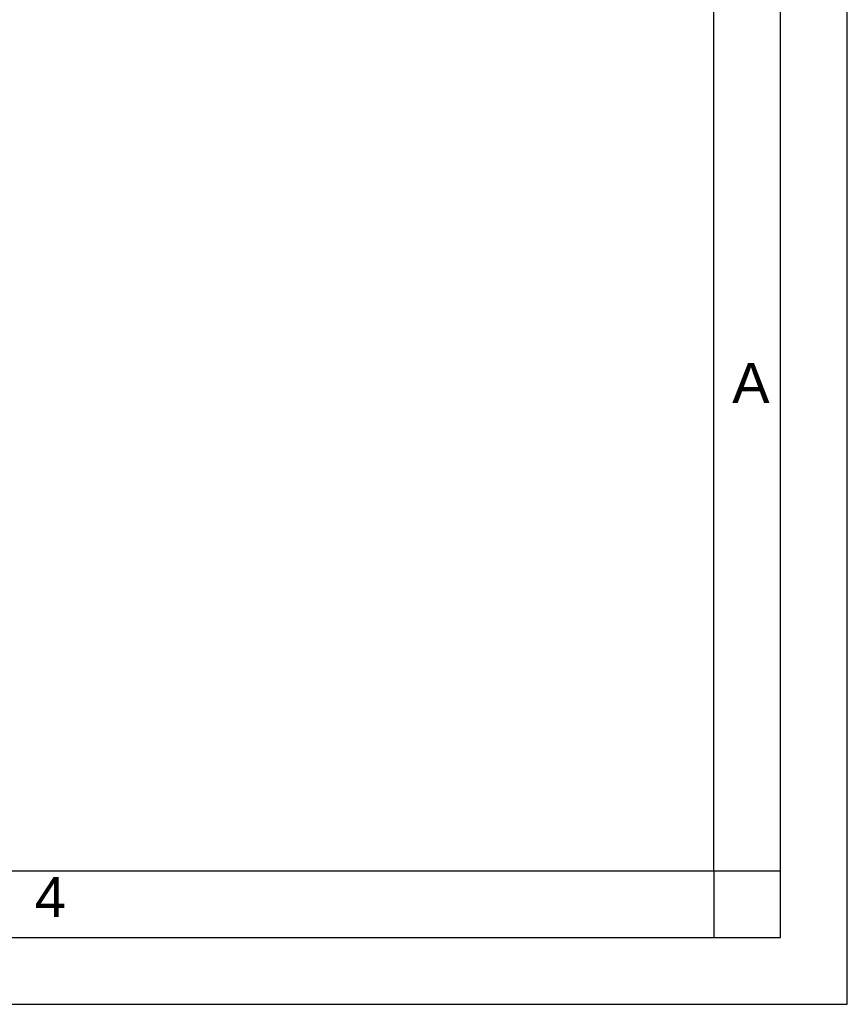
# Model space of a CAD drawing. Header units: millimetres. Extents: x 0 to 420, y 0 to 297.
# Tile 43 of 69: x 358 to 420, y 0 to 74. Entities that reach past the tile are written whole.
import ezdxf

# ---------------------------------------------------------------- set-up
doc = ezdxf.new("R2010")
doc.units = ezdxf.units.MM
doc.header["$LTSCALE"] = 23.1
doc.layers.get('0').update_dxf_attribs({"linetype": 'CONTINUOUS'})
doc.styles.add('TEXTSTYLE_2', font='arial.ttf')

msp = doc.modelspace()

# ---------------------------------------------------------------- linework, layer by layer
at = {"color": 2, "linetype": 'CONTINUOUS'}
for p, q in [((420, 0), (420, 297)), ((415, 5), (415, 292)), ((410.00278, 10.01538), (410.00278, 5.01538)), ((410.00841, 9.99683), (415.00841, 9.99683)), ((20, 5), (415, 5)), ((237.25, 0), (420, 0))]:
    msp.add_line(p, q, dxfattribs=at)
at = {"color": 7, "linetype": 'CONTINUOUS'}
for p, q in [((410, 10), (410, 287)), ((25, 10), (410, 10))]:
    msp.add_line(p, q, dxfattribs=at)

# ---------------------------------------------------------------- texts
at = {"color": 2, "linetype": 'CONTINUOUS', "char_height": 3, "attachment_point": 1, "line_spacing_factor": 0.9, "style": 'TEXTSTYLE_2'}
for s, insert, width in [('A', (411.3869, 47.99854), 2.7881041), ('4', (359.18334, 9.53753), 2.330855)]:
    msp.add_mtext(s, dxfattribs=dict(at, insert=insert, width=width))

doc.saveas('drawing.dxf')
